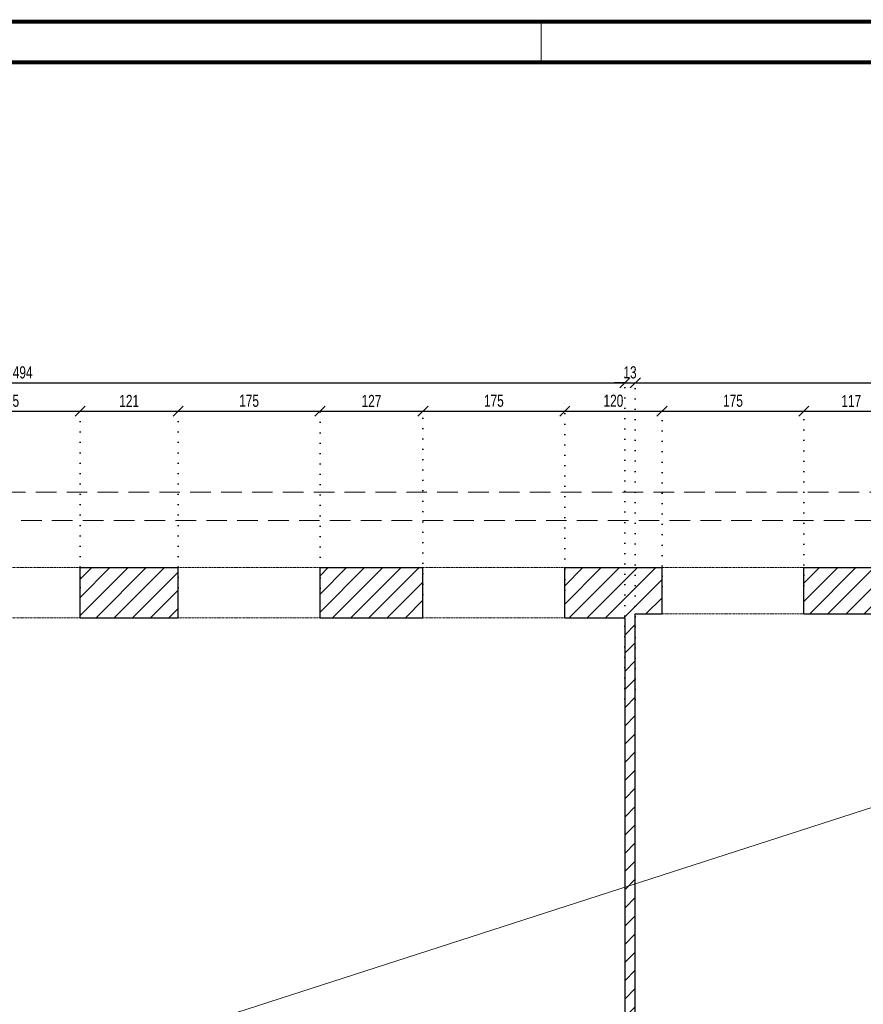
# Model space of a CAD drawing. Header units: millimetres. Extents: x 11149 to 111407, y -107619 to -23630.
# Tile 111 of 245: x 14708 to 15749, y -28345 to -27130. Entities that reach past the tile are written whole.
import ezdxf

# ---------------------------------------------------------------- set-up
doc = ezdxf.new("R2010")
doc.units = ezdxf.units.MM
doc.header["$LTSCALE"] = 2
for name, pattern in [('DOT', [6.35, 0, -6.35]), ('HIDDEN', [9.525, 6.35, -3.175]), ('HIDDENX2', [19.05, 12.7, -6.35])]:
    doc.linetypes.add(name, pattern=pattern)
doc.layers.get('0').update_dxf_attribs({"plot": 0})
doc.layers.get('Defpoints').update_dxf_attribs({"color": 1})
for name, color, linetype, lineweight in [('0_OPIS', 7, 'Continuous', 13), ('3DPLAN_A_WYSOKOŚCI ZMIANA', 144, 'HIDDENX2', 5), ('A_ściany mur', 2, 'Continuous', 30), ('e-cad_wymiary', 4, 'Continuous', 9), ('Opisy', 7, 'Continuous', 13)]:
    doc.layers.add(name, color=color, linetype=linetype, lineweight=lineweight)
doc.layers.add('3DPLAN_A_KRESKOWANIE 1', color=253, linetype='Continuous')
doc.styles.add('e-cad_1', font='arial.ttf', dxfattribs={"width": 0.7})
doc.dimstyles.new('e-cad_1_100_[cm]', dxfattribs={"dimscale": 10, "dimtxt": 1.5, "dimasz": 1.25, "dimexe": 1.25, "dimexo": 0.625, "dimgap": 0.5, "dimtad": 1, "dimdec": 0, "dimrnd": 1, "dimzin": 1, "dimtxsty": 'e-cad_1', "dimblk": 'OBLIQUE', "dimcen": 2.5, "dimclrd": 256, "dimclre": 252, "dimclrt": 7, "dimadec": 0, "dimazin": 0, "dimtfac": 1, "dimtix": 1, "dimtmove": 2, "dimatfit": 3, "dimldrblk": 'NONE', "dimfxl": 60, "dimfxlon": 1, "dimarcsym": 0})

# ---------------------------------------------------------------- blocks, each defined once
blk = doc.blocks.new('_OBLIQUE')
at = {"color": 0, "linetype": 'ByBlock', "lineweight": -2}
blk.add_line((-0.5, -0.5), (0.5, 0.5), dxfattribs=at)
blk = doc.blocks.new('*D323')
at = {"layer": 'Defpoints', "color": 0}
for p in [(14783, -27612.9), (14608, -27836.6), (14783, -27836.9)]:
    blk.add_point(p, dxfattribs=at)
at = {"layer": 'e-cad_wymiary', "color": 252, "linetype": 'DOT', "lineweight": -2}
for p, q in [((14608, -27830.4), (14608, -27600.4)), ((14783, -27830.6), (14783, -27600.4))]:
    blk.add_line(p, q, dxfattribs=at)
at = {"layer": 'e-cad_wymiary', "lineweight": -2}
blk.add_line((14608, -27612.9), (14783, -27612.9), dxfattribs=at)
at = {"layer": 'e-cad_wymiary', "lineweight": -2, "xscale": 12.5, "yscale": 12.5, "zscale": 12.5, "rotation": 180}
blk.add_blockref('_OBLIQUE', (14608, -27612.9), dxfattribs=at)
at = {"layer": 'e-cad_wymiary', "lineweight": -2, "xscale": 12.5, "yscale": 12.5, "zscale": 12.5}
blk.add_blockref('_OBLIQUE', (14783, -27612.9), dxfattribs=at)
at = {"layer": 'e-cad_wymiary', "color": 7, "insert": (14695.5, -27600.2), "char_height": 15, "attachment_point": 5, "style": 'e-cad_1'}
blk.add_mtext('175', dxfattribs=at)
blk = doc.blocks.new('_None')
blk = doc.blocks.new('*D324')
at = {"layer": 'Defpoints', "color": 0}
for p in [(14904, -27612.9), (14783, -27836.9), (14904, -27836.9)]:
    blk.add_point(p, dxfattribs=at)
at = {"layer": 'e-cad_wymiary', "color": 252, "linetype": 'DOT', "lineweight": -2}
for p, q in [((14783, -27830.6), (14783, -27600.4)), ((14904, -27830.6), (14904, -27600.4))]:
    blk.add_line(p, q, dxfattribs=at)
at = {"layer": 'e-cad_wymiary', "lineweight": -2}
blk.add_line((14783, -27612.9), (14904, -27612.9), dxfattribs=at)
at = {"layer": 'e-cad_wymiary', "lineweight": -2, "xscale": 12.5, "yscale": 12.5, "zscale": 12.5, "rotation": 180}
blk.add_blockref('_OBLIQUE', (14783, -27612.9), dxfattribs=at)
at = {"layer": 'e-cad_wymiary', "lineweight": -2, "xscale": 12.5, "yscale": 12.5, "zscale": 12.5}
blk.add_blockref('_OBLIQUE', (14904, -27612.9), dxfattribs=at)
at = {"layer": 'e-cad_wymiary', "color": 7, "insert": (14843.5, -27600.4), "char_height": 15, "attachment_point": 5, "style": 'e-cad_1'}
blk.add_mtext('121', dxfattribs=at)
blk = doc.blocks.new('*D325')
at = {"layer": 'Defpoints', "color": 0}
for p in [(15079, -27612.9), (14904, -27836.9), (15079, -27837.7)]:
    blk.add_point(p, dxfattribs=at)
at = {"layer": 'e-cad_wymiary', "color": 252, "linetype": 'DOT', "lineweight": -2}
for p, q in [((14904, -27830.6), (14904, -27600.4)), ((15079, -27831.5), (15079, -27600.4))]:
    blk.add_line(p, q, dxfattribs=at)
at = {"layer": 'e-cad_wymiary', "lineweight": -2}
blk.add_line((14904, -27612.9), (15079, -27612.9), dxfattribs=at)
at = {"layer": 'e-cad_wymiary', "lineweight": -2, "xscale": 12.5, "yscale": 12.5, "zscale": 12.5, "rotation": 180}
blk.add_blockref('_OBLIQUE', (14904, -27612.9), dxfattribs=at)
at = {"layer": 'e-cad_wymiary', "lineweight": -2, "xscale": 12.5, "yscale": 12.5, "zscale": 12.5}
blk.add_blockref('_OBLIQUE', (15079, -27612.9), dxfattribs=at)
at = {"layer": 'e-cad_wymiary', "color": 7, "insert": (14991.5, -27600.2), "char_height": 15, "attachment_point": 5, "style": 'e-cad_1'}
blk.add_mtext('175', dxfattribs=at)
blk = doc.blocks.new('*D326')
at = {"layer": 'Defpoints', "color": 0}
for p in [(15206, -27612.9), (15079, -27837.7), (15206, -27845.3)]:
    blk.add_point(p, dxfattribs=at)
at = {"layer": 'e-cad_wymiary', "color": 252, "linetype": 'DOT', "lineweight": -2}
for p, q in [((15079, -27831.5), (15079, -27600.4)), ((15206, -27839), (15206, -27600.4))]:
    blk.add_line(p, q, dxfattribs=at)
at = {"layer": 'e-cad_wymiary', "lineweight": -2}
blk.add_line((15079, -27612.9), (15206, -27612.9), dxfattribs=at)
at = {"layer": 'e-cad_wymiary', "lineweight": -2, "xscale": 12.5, "yscale": 12.5, "zscale": 12.5, "rotation": 180}
blk.add_blockref('_OBLIQUE', (15079, -27612.9), dxfattribs=at)
at = {"layer": 'e-cad_wymiary', "lineweight": -2, "xscale": 12.5, "yscale": 12.5, "zscale": 12.5}
blk.add_blockref('_OBLIQUE', (15206, -27612.9), dxfattribs=at)
at = {"layer": 'e-cad_wymiary', "color": 7, "insert": (15142.5, -27600.4), "char_height": 15, "attachment_point": 5, "style": 'e-cad_1'}
blk.add_mtext('127', dxfattribs=at)
blk = doc.blocks.new('*D327')
at = {"layer": 'Defpoints', "color": 0}
for p in [(15381, -27612.9), (15206, -27845.3), (15381, -27839.9)]:
    blk.add_point(p, dxfattribs=at)
at = {"layer": 'e-cad_wymiary', "color": 252, "linetype": 'DOT', "lineweight": -2}
for p, q in [((15206, -27839), (15206, -27600.4)), ((15381, -27833.6), (15381, -27600.4))]:
    blk.add_line(p, q, dxfattribs=at)
at = {"layer": 'e-cad_wymiary', "lineweight": -2}
blk.add_line((15206, -27612.9), (15381, -27612.9), dxfattribs=at)
at = {"layer": 'e-cad_wymiary', "lineweight": -2, "xscale": 12.5, "yscale": 12.5, "zscale": 12.5, "rotation": 180}
blk.add_blockref('_OBLIQUE', (15206, -27612.9), dxfattribs=at)
at = {"layer": 'e-cad_wymiary', "lineweight": -2, "xscale": 12.5, "yscale": 12.5, "zscale": 12.5}
blk.add_blockref('_OBLIQUE', (15381, -27612.9), dxfattribs=at)
at = {"layer": 'e-cad_wymiary', "color": 7, "insert": (15293.5, -27600.2), "char_height": 15, "attachment_point": 5, "style": 'e-cad_1'}
blk.add_mtext('175', dxfattribs=at)
blk = doc.blocks.new('*D328')
at = {"layer": 'Defpoints', "color": 0}
for p in [(15501, -27612.9), (15501, -27835.6), (15381, -27839.9)]:
    blk.add_point(p, dxfattribs=at)
at = {"layer": 'e-cad_wymiary', "color": 252, "linetype": 'DOT', "lineweight": -2}
for p, q in [((15381, -27833.6), (15381, -27600.4)), ((15501, -27829.3), (15501, -27600.4))]:
    blk.add_line(p, q, dxfattribs=at)
at = {"layer": 'e-cad_wymiary', "lineweight": -2}
blk.add_line((15381, -27612.9), (15501, -27612.9), dxfattribs=at)
at = {"layer": 'e-cad_wymiary', "lineweight": -2, "xscale": 12.5, "yscale": 12.5, "zscale": 12.5, "rotation": 180}
blk.add_blockref('_OBLIQUE', (15381, -27612.9), dxfattribs=at)
at = {"layer": 'e-cad_wymiary', "lineweight": -2, "xscale": 12.5, "yscale": 12.5, "zscale": 12.5}
blk.add_blockref('_OBLIQUE', (15501, -27612.9), dxfattribs=at)
at = {"layer": 'e-cad_wymiary', "color": 7, "insert": (15441, -27600.2), "char_height": 15, "attachment_point": 5, "style": 'e-cad_1'}
blk.add_mtext('120', dxfattribs=at)
blk = doc.blocks.new('*D329')
at = {"layer": 'Defpoints', "color": 0}
for p in [(15676, -27612.9), (15501, -27835.6), (15676, -27834.4)]:
    blk.add_point(p, dxfattribs=at)
at = {"layer": 'e-cad_wymiary', "color": 252, "linetype": 'DOT', "lineweight": -2}
for p, q in [((15501, -27829.3), (15501, -27600.4)), ((15676, -27828.1), (15676, -27600.4))]:
    blk.add_line(p, q, dxfattribs=at)
at = {"layer": 'e-cad_wymiary', "lineweight": -2}
blk.add_line((15501, -27612.9), (15676, -27612.9), dxfattribs=at)
at = {"layer": 'e-cad_wymiary', "lineweight": -2, "xscale": 12.5, "yscale": 12.5, "zscale": 12.5, "rotation": 180}
blk.add_blockref('_OBLIQUE', (15501, -27612.9), dxfattribs=at)
at = {"layer": 'e-cad_wymiary', "lineweight": -2, "xscale": 12.5, "yscale": 12.5, "zscale": 12.5}
blk.add_blockref('_OBLIQUE', (15676, -27612.9), dxfattribs=at)
at = {"layer": 'e-cad_wymiary', "color": 7, "insert": (15588.5, -27600.2), "char_height": 15, "attachment_point": 5, "style": 'e-cad_1'}
blk.add_mtext('175', dxfattribs=at)
blk = doc.blocks.new('*D330')
at = {"layer": 'Defpoints', "color": 0}
for p in [(15793, -27612.9), (15676, -27834.4), (15793, -27834.4)]:
    blk.add_point(p, dxfattribs=at)
at = {"layer": 'e-cad_wymiary', "color": 252, "linetype": 'DOT', "lineweight": -2}
for p, q in [((15676, -27828.1), (15676, -27600.4)), ((15793, -27828.1), (15793, -27600.4))]:
    blk.add_line(p, q, dxfattribs=at)
at = {"layer": 'e-cad_wymiary', "lineweight": -2}
blk.add_line((15676, -27612.9), (15793, -27612.9), dxfattribs=at)
at = {"layer": 'e-cad_wymiary', "lineweight": -2, "xscale": 12.5, "yscale": 12.5, "zscale": 12.5, "rotation": 180}
blk.add_blockref('_OBLIQUE', (15676, -27612.9), dxfattribs=at)
at = {"layer": 'e-cad_wymiary', "lineweight": -2, "xscale": 12.5, "yscale": 12.5, "zscale": 12.5}
blk.add_blockref('_OBLIQUE', (15793, -27612.9), dxfattribs=at)
at = {"layer": 'e-cad_wymiary', "color": 7, "insert": (15734.5, -27600.4), "char_height": 15, "attachment_point": 5, "style": 'e-cad_1'}
blk.add_mtext('117', dxfattribs=at)
blk = doc.blocks.new('*D344')
at = {"layer": 'Defpoints', "color": 0}
for p in [(15455, -27577.9), (15455, -27973.9), (13961, -28016.6)]:
    blk.add_point(p, dxfattribs=at)
at = {"layer": 'e-cad_wymiary', "color": 252, "linetype": 'DOT', "lineweight": -2}
for p, q in [((13961, -28010.3), (13961, -27565.4)), ((15455, -27967.7), (15455, -27565.4))]:
    blk.add_line(p, q, dxfattribs=at)
at = {"layer": 'e-cad_wymiary', "lineweight": -2}
blk.add_line((13961, -27577.9), (15455, -27577.9), dxfattribs=at)
at = {"layer": 'e-cad_wymiary', "lineweight": -2, "xscale": 12.5, "yscale": 12.5, "zscale": 12.5, "rotation": 180}
blk.add_blockref('_OBLIQUE', (13961, -27577.9), dxfattribs=at)
at = {"layer": 'e-cad_wymiary', "lineweight": -2, "xscale": 12.5, "yscale": 12.5, "zscale": 12.5}
blk.add_blockref('_OBLIQUE', (15455, -27577.9), dxfattribs=at)
at = {"layer": 'e-cad_wymiary', "color": 7, "insert": (14708, -27565.2), "char_height": 15, "attachment_point": 5, "style": 'e-cad_1'}
blk.add_mtext('1494', dxfattribs=at)
blk = doc.blocks.new('*D345')
at = {"layer": 'Defpoints', "color": 0}
for p in [(15468, -27577.9), (15455, -27973.9), (15468, -27975)]:
    blk.add_point(p, dxfattribs=at)
at = {"layer": 'e-cad_wymiary', "color": 252, "linetype": 'DOT', "lineweight": -2}
for p, q in [((15455, -27967.7), (15455, -27565.4)), ((15468, -27968.8), (15468, -27565.4))]:
    blk.add_line(p, q, dxfattribs=at)
at = {"layer": 'e-cad_wymiary', "lineweight": -2}
for p, q in [((15455, -27577.9), (15442.5, -27577.9)), ((15455, -27577.9), (15468, -27577.9)), ((15468, -27577.9), (15480.5, -27577.9))]:
    blk.add_line(p, q, dxfattribs=at)
at = {"layer": 'e-cad_wymiary', "lineweight": -2, "xscale": 12.5, "yscale": 12.5, "zscale": 12.5}
blk.add_blockref('_OBLIQUE', (15455, -27577.9), dxfattribs=at)
at = {"layer": 'e-cad_wymiary', "lineweight": -2, "xscale": 12.5, "yscale": 12.5, "zscale": 12.5, "rotation": 180}
blk.add_blockref('_OBLIQUE', (15468, -27577.9), dxfattribs=at)
at = {"layer": 'e-cad_wymiary', "color": 7, "insert": (15461.5, -27565.2), "char_height": 15, "attachment_point": 5, "style": 'e-cad_1'}
blk.add_mtext('13', dxfattribs=at)
blk = doc.blocks.new('*D346')
at = {"layer": 'Defpoints', "color": 0}
for p in [(16619, -27577.9), (16619, -27916.9), (15468, -27975)]:
    blk.add_point(p, dxfattribs=at)
at = {"layer": 'e-cad_wymiary', "color": 252, "linetype": 'DOT', "lineweight": -2}
for p, q in [((15468, -27968.8), (15468, -27565.4)), ((16619, -27910.6), (16619, -27565.4))]:
    blk.add_line(p, q, dxfattribs=at)
at = {"layer": 'e-cad_wymiary', "lineweight": -2}
blk.add_line((15468, -27577.9), (16619, -27577.9), dxfattribs=at)
at = {"layer": 'e-cad_wymiary', "lineweight": -2, "xscale": 12.5, "yscale": 12.5, "zscale": 12.5, "rotation": 180}
blk.add_blockref('_OBLIQUE', (15468, -27577.9), dxfattribs=at)
at = {"layer": 'e-cad_wymiary', "lineweight": -2, "xscale": 12.5, "yscale": 12.5, "zscale": 12.5}
blk.add_blockref('_OBLIQUE', (16619, -27577.9), dxfattribs=at)
at = {"layer": 'e-cad_wymiary', "color": 7, "insert": (16043.5, -27565.2), "char_height": 15, "attachment_point": 5, "style": 'e-cad_1'}
blk.add_mtext('1151', dxfattribs=at)

msp = doc.modelspace()

# ---------------------------------------------------------------- hatches: boundary and pattern name
at = {"layer": '3DPLAN_A_KRESKOWANIE 1'}
h = msp.add_hatch(dxfattribs=at)
h.set_pattern_fill('ANSI31', color=256, scale=5, style=0)
h.set_pattern_definition([(45, (15147.047, -29342.012), (-11.22532, 11.22532), [])])
h.paths.add_polyline_path([(15208.99, -29306.89), (15087.99, -29306.89), (15087.99, -29384.89), (15208.99, -29384.89)])
h.paths.add_polyline_path([(16677.49, -29121.89), (16623.99, -29121.89), (16623.99, -29308.89), (16290.99, -29308.89), (16290.99, -29384.89), (16677.49, -29384.89)])
h.paths.add_polyline_path([(16115.99, -29308.89), (16047.99, -29308.89), (16047.99, -29148.89), (16014.99, -29148.89), (16014.99, -29308.89), (15977.99, -29308.89), (15977.99, -29384.89), (16115.99, -29384.89)])
h.paths.add_polyline_path([(15802.99, -29308.89), (15767.99, -29308.89), (15767.99, -28746.89), (15772.99, -28746.89), (15772.99, -28712.89), (15691.99, -28712.89), (15691.99, -28642.89), (15671.99, -28642.89), (15671.99, -28710.89), (15658.99, -28710.89), (15658.99, -28746.89), (15736.99, -28746.89), (15736.99, -29058.89), (15726.99, -29058.89), (15726.99, -29069.89), (15736.99, -29069.89), (15736.99, -29306.89), (15689.99, -29306.89), (15689.99, -29384.89), (15802.99, -29384.89)])
h.paths.add_polyline_path([(16443.99, -28715.89), (16348.99, -28715.89), (16348.99, -28647.89), (16324.99, -28647.89), (16324.99, -28715.89), (16097.99, -28715.89), (16097.99, -28691.89), (16056.99, -28691.89), (16056.99, -28450.89), (16068.99, -28450.89), (16068.99, -28440.89), (16324.99, -28440.89), (16324.99, -28557.89), (16348.99, -28557.89), (16348.99, -28439.89), (16623.99, -28439.89), (16623.99, -28481.89), (16677.49, -28481.89), (16677.49, -28090.89), (16618.99, -28090.89), (16618.99, -28420.89), (15614.99, -28420.89), (15614.99, -28441.89), (15671.99, -28441.89), (15671.99, -28522.89), (15691.99, -28522.89), (15691.99, -28438.89), (16026.99, -28438.89), (16026.99, -28712.89), (15892.99, -28712.89), (15892.99, -28746.89), (16014.99, -28746.89), (16014.99, -28802.89), (16047.99, -28802.89), (16047.99, -28747.89), (16069.99, -28747.89), (16069.99, -28744.89), (16443.99, -28744.89)])
h.paths.add_polyline_path([(16677.49, -28681.89), (16623.99, -28681.89), (16623.99, -28715.89), (16533.99, -28715.89), (16533.99, -28744.89), (16623.99, -28744.89), (16623.99, -28782.89), (16677.49, -28782.89)])
h.paths.add_polyline_path([(16677.49, -28566.89), (16623.99, -28566.89), (16623.99, -28601.89), (16677.49, -28601.89)])
h.paths.add_polyline_path([(16677.49, -28867.89), (16623.99, -28867.89), (16623.99, -28916.89), (16677.49, -28916.89)])
h.paths.add_polyline_path([(16677.49, -27805.89), (15967.99, -27805.89), (15967.99, -27862.89), (16618.99, -27862.89), (16618.99, -27970.89), (16677.49, -27970.89)])
h.paths.add_polyline_path([(15500.99, -27805.89), (15380.99, -27805.89), (15380.99, -27867.89), (15454.99, -27867.89), (15454.99, -28420.89), (14450.99, -28420.89), (14450.99, -28435.89), (14331.99, -28435.89), (14331.99, -28420.89), (14227.99, -28420.89), (14227.99, -28435.89), (14207.99, -28435.89), (14207.99, -28467.89), (14230.99, -28467.89), (14230.99, -28496.89), (14276.99, -28496.89), (14276.99, -28467.89), (14827.99, -28467.89), (14827.99, -28490.89), (14866.99, -28490.89), (14866.99, -28439.89), (15420.99, -28439.89), (15420.99, -28504.89), (15467.99, -28504.89), (15467.99, -28441.89), (15494.99, -28441.89), (15494.99, -28420.89), (15467.99, -28420.89), (15467.99, -27862.89), (15500.99, -27862.89)])
h.paths.add_polyline_path([(15792.99, -27805.89), (15675.99, -27805.89), (15675.99, -27862.89), (15792.99, -27862.89)])
h.paths.add_polyline_path([(14935.99, -28756.89), (15425.99, -28756.89), (15425.99, -29306.89), (15383.99, -29306.89), (15383.99, -29384.89), (15514.99, -29384.89), (15514.99, -29306.89), (15441.99, -29306.89), (15441.99, -29069.89), (15636.99, -29069.89), (15636.99, -29058.89), (15441.99, -29058.89), (15441.99, -28772.89), (15466.99, -28772.89), (15466.99, -28746.89), (15568.99, -28746.89), (15568.99, -28710.89), (15467.99, -28710.89), (15467.99, -28677.89), (15420.99, -28677.89), (15420.99, -28720.89), (14866.99, -28720.89), (14866.99, -28640.89), (14827.99, -28640.89), (14827.99, -28721.89), (14417.99, -28721.89), (14417.99, -28756.89), (14765.99, -28756.89), (14765.99, -28833.89), (14935.99, -28833.89)])
h.paths.add_polyline_path([(14912.99, -29306.89), (14891.99, -29306.89), (14891.99, -28974.89), (14421.99, -28974.89), (14421.99, -28984.89), (14884.99, -28984.89), (14884.99, -29310.89), (14777.99, -29310.89), (14777.99, -29384.89), (14912.99, -29384.89)])
h.paths.add_polyline_path([(14602.99, -29310.89), (14487.99, -29310.89), (14487.99, -29384.89), (14602.99, -29384.89)])
h.paths.add_polyline_path([(14312.99, -29310.89), (14262.99, -29310.89), (14262.99, -28984.89), (14341.99, -28984.89), (14341.99, -28974.89), (14262.99, -28974.89), (14262.99, -28756.89), (14297.99, -28756.89), (14297.99, -28721.89), (14276.99, -28721.89), (14276.99, -28667.89), (14228.99, -28667.89), (14228.99, -28721.89), (13922.99, -28721.89), (13922.99, -28754.89), (13935.99, -28754.89), (13935.99, -28884.89), (13953.99, -28884.89), (13953.99, -28754.89), (14226.99, -28754.89), (14226.99, -29323.89), (14186.99, -29323.89), (14186.99, -29384.89), (14312.99, -29384.89)])
h.paths.add_polyline_path([(14011.99, -29323.89), (13953.99, -29323.89), (13953.99, -28979.89), (13935.99, -28979.89), (13935.99, -29320.89), (13895.99, -29320.89), (13895.99, -29384.89), (14011.99, -29384.89)])
h.paths.add_polyline_path([(13720.99, -29320.89), (13668.99, -29320.89), (13668.99, -29039.89), (13722.99, -29039.89), (13722.99, -28875.89), (13664.99, -28875.89), (13664.99, -28769.89), (13673.99, -28769.89), (13673.99, -28754.89), (13832.99, -28754.89), (13832.99, -28721.89), (13810.99, -28721.89), (13810.99, -28684.89), (13793.99, -28684.89), (13793.99, -28721.89), (13683.99, -28721.89), (13683.99, -28682.89), (13649.99, -28682.89), (13629.99, -28682.89), (13629.99, -28715.89), (13626.99, -28715.89), (13626.99, -28933.89), (13626.99, -28950.89), (13626.99, -29316.89), (13584.99, -29316.89), (13584.99, -29384.89), (13720.99, -29384.89)])
h.paths.add_polyline_path([(13668.99, -27956.89), (13700.99, -27956.89), (13700.99, -27866.89), (13703.99, -27866.89), (13703.99, -27805.89), (13681.49, -27805.89), (13681.49, -27747.89), (13559.97, -27747.89), (13559.97, -27794.89), (13623.99, -27794.89), (13623.99, -27856.89), (13640.99, -27856.89), (13640.99, -28135.89), (13216.99, -28135.89), (13216.99, -28434.89), (13209.99, -28434.89), (13209.99, -28463.89), (13216.99, -28463.89), (13305.2, -28463.89), (13305.2, -28429.89), (13252.2, -28429.89), (13252.2, -28179.89), (13371.2, -28179.89), (13371.2, -28242.89), (13424.2, -28242.89), (13424.2, -28429.89), (13395.2, -28429.89), (13395.2, -28463.89), (13521.99, -28463.89), (13521.99, -28429.89), (13434.99, -28429.89), (13434.99, -28240.89), (13487.99, -28240.89), (13487.99, -28181.89), (13633.99, -28181.89), (13633.99, -28242.89), (13633.99, -28416.89), (13620.99, -28416.89), (13620.99, -28429.89), (13611.99, -28429.89), (13611.99, -28463.89), (13629.99, -28463.89), (13629.99, -28532.89), (13649.99, -28532.89), (13649.99, -28521.89), (13683.99, -28521.89), (13683.99, -28467.89), (13793.99, -28467.89), (13793.99, -28534.89), (13810.99, -28534.89), (13810.99, -28467.89), (13836.99, -28467.89), (13836.99, -28435.89), (13668.99, -28435.89)])
h.paths.add_polyline_path([(14010.99, -27805.89), (13878.99, -27805.89), (13878.99, -27866.89), (13932.99, -27866.89), (13932.99, -28435.89), (13921.99, -28435.89), (13921.99, -28467.89), (14077.99, -28467.89), (14077.99, -28435.89), (13960.99, -28435.89), (13960.99, -27867.89), (14010.99, -27867.89)])
h.paths.add_polyline_path([(14308.99, -27805.89), (14185.99, -27805.89), (14185.99, -27867.89), (14308.99, -27867.89)])
h.paths.add_polyline_path([(14607.99, -27805.89), (14483.99, -27805.89), (14483.99, -27867.89), (14607.99, -27867.89)])
h.paths.add_polyline_path([(14903.99, -27805.89), (14782.99, -27805.89), (14782.99, -27867.89), (14903.99, -27867.89)])
h.paths.add_polyline_path([(15205.99, -27805.89), (15078.99, -27805.89), (15078.99, -27867.89), (15205.99, -27867.89)])
h.paths.add_polyline_path([(12480.84, -29301.89), (12411.84, -29301.89), (12411.84, -28913.89), (12510.99, -28913.89), (12510.99, -28896.89), (12411.99, -28896.89), (12411.99, -28889.89), (12391.99, -28889.89), (12391.99, -29317.89), (11837.99, -29317.89), (11837.99, -29070.89), (11781.49, -29070.89), (11781.49, -29384.89), (12480.84, -29384.89)])
h.paths.add_polyline_path([(12297.99, -28133.89), (11825.99, -28133.89), (11825.99, -28063.89), (11774.49, -28063.89), (11774.49, -28175.39), (11826.99, -28175.39), (11826.99, -28139.89), (12297.99, -28139.89)])
h.paths.add_polyline_path([(11825.99, -27851.89), (12410.99, -27851.89), (12410.99, -28133.89), (12387.99, -28133.89), (12387.99, -28139.89), (12410.99, -28139.89), (12410.99, -28286.89), (12426.99, -28286.89), (12426.99, -28228.89), (12531.99, -28228.89), (12531.99, -28218.89), (12420.99, -28218.89), (12420.99, -28006.89), (12456.99, -28006.89), (12456.99, -27863.89), (12456.99, -27805.89), (11774.49, -27805.89), (11774.49, -27888.89), (11825.99, -27888.89)])
h.paths.add_polyline_path([(12769.99, -27805.89), (12661.49, -27805.89), (12626.99, -27805.89), (12626.99, -27863.89), (12769.99, -27863.89)])
h.paths.add_polyline_path([(13027.49, -27747.89), (13027.49, -27805.89), (13026.62, -27805.89), (12939.99, -27805.89), (12939.99, -27832.39), (12939.99, -27837.39), (12939.99, -27863.89), (12939.99, -27933.89), (12975.99, -27933.89), (12975.99, -28098.89), (12975.99, -28116.34), (12975.99, -28218.89), (12778.19, -28218.89), (12768.19, -28218.89), (12669.19, -28218.89), (12631.99, -28218.89), (12631.99, -28220.23), (12631.99, -28227.55), (12631.99, -28228.89), (12648.99, -28228.89), (12648.99, -28462.89), (12689.46, -28462.89), (12694.99, -28462.89), (12694.99, -28448.19), (12694.99, -28441.59), (12694.99, -28426.89), (12689.46, -28426.89), (12667.99, -28426.89), (12667.99, -28375.66), (12667.99, -28325.66), (12667.99, -28237.89), (12842.99, -28237.89), (12851.99, -28237.89), (12979.99, -28237.89), (12979.99, -28266.81), (12979.99, -28305.03), (12979.99, -28326.89), (12979.99, -28339.89), (12979.99, -28368.31), (12979.99, -28406.53), (12979.99, -28426.89), (12851.99, -28426.89), (12842.99, -28426.89), (12784.99, -28426.89), (12784.99, -28441.59), (12784.99, -28448.19), (12784.99, -28462.89), (12784.99, -28541.89), (12789.73, -28541.89), (12797.24, -28541.89), (12801.99, -28541.89), (12801.99, -28461.89), (12922.99, -28461.89), (12937.99, -28461.89), (12937.99, -28505.89), (13026.62, -28505.89), (13030.99, -28505.89), (13030.99, -28463.89), (13089.99, -28463.89), (13089.99, -28452.39), (13089.99, -28446.38), (13089.99, -28434.89), (13070.99, -28434.89), (13070.99, -28421.89), (13057.99, -28421.89), (13057.99, -27857.89), (13067.99, -27857.89), (13067.99, -27794.89), (13073.99, -27794.89), (13073.99, -27747.89), (13062.49, -27747.89)])
h.paths.add_polyline_path([(13212, -27747.89), (13444.97, -27747.89), (13444.97, -27767.89), (13444.97, -27772.89), (13444.97, -27794.89), (13312.02, -27794.89), (13301.84, -27794.89), (13199.99, -27794.89), (13199.99, -27747.89)])
h.paths.add_polyline_path([(12783.84, -29301.89), (12725.84, -29301.89), (12725.84, -28870.89), (12709.99, -28870.89), (12709.99, -28896.89), (12609.99, -28896.89), (12609.99, -28913.89), (12709.84, -28913.89), (12709.84, -29301.89), (12653.84, -29301.89), (12653.84, -29384.89), (12783.84, -29384.89)])
h.paths.add_polyline_path([(13499.99, -29316.89), (13465.99, -29316.89), (13465.99, -29245.89), (13459.99, -29245.89), (13459.99, -29229.89), (13436.49, -29229.89), (13433.49, -29229.89), (13433.49, -29384.89), (13499.99, -29384.89)])
h.paths.add_polyline_path([(13076.99, -28849.89), (13049.99, -28849.89), (13049.99, -28933.89), (13096.99, -28933.89), (13096.99, -29041.89), (13049.99, -29041.89), (13049.99, -29319.89), (13104.99, -29319.89), (13104.99, -29384.89), (12956.84, -29384.89), (12956.84, -29301.89), (12994.84, -29301.89), (12994.84, -28922.89), (12952.84, -28922.89), (12952.84, -28790.89), (12994.84, -28790.89), (12994.84, -28731.89), (12725.84, -28731.89), (12725.84, -28772.89), (12709.99, -28772.89), (12709.99, -28746.89), (12685.99, -28746.89), (12685.99, -28715.89), (12784.99, -28715.89), (12784.99, -28691.89), (12801.99, -28691.89), (12801.99, -28715.89), (12937.99, -28715.89), (12937.99, -28683.89), (13030.99, -28683.89), (13030.99, -28716.89), (13076.99, -28716.89), (13076.99, -28832.89)])
h.paths.add_polyline_path([(13227.99, -29319.89), (13187.99, -29319.89), (13187.99, -29384.89), (13289.49, -29384.89), (13289.49, -29229.89), (13286.49, -29229.89), (13286.49, -29223.89), (13286.49, -29062.89), (13286.49, -29056.89), (13274.99, -29056.89), (13274.99, -29029.93), (13246.99, -29029.93), (13246.99, -29169.89), (13236.99, -29169.89), (13236.99, -29242.89), (13227.99, -29242.89)])
h.paths.add_polyline_path([(12383.99, -28455.89), (12401.99, -28455.81), (12401.99, -28523.89), (12426.99, -28523.89), (12426.99, -28376.89), (12410.99, -28376.89), (12410.99, -28408.89), (12393.99, -28408.89), (12393.99, -28418.89), (11826.99, -28418.89), (11826.99, -28350.39), (11774.49, -28350.39), (11774.49, -28429.89), (11562.49, -28429.89), (11562.49, -28493.89), (11595.99, -28493.89), (11595.99, -28452.89), (11776.99, -28452.89), (11776.99, -28490.89), (11826.99, -28490.89), (11826.99, -28455.89)])
h.paths.add_polyline_path([(12401.99, -28658.89), (12401.99, -28679.89), (12383.99, -28679.89), (12341.99, -28679.89), (12341.99, -28709.89), (11826.99, -28709.89), (11826.99, -28670.89), (11776.99, -28670.89), (11776.99, -28709.89), (11595.99, -28709.89), (11595.99, -28673.89), (11562.49, -28673.89), (11562.49, -28763.89), (11781.49, -28763.89), (11781.49, -28800.89), (11837.99, -28800.89), (11837.99, -28746.89), (12391.99, -28746.89), (12391.99, -28790.89), (12411.99, -28790.89), (12411.99, -28762.89), (12427.99, -28762.89), (12427.99, -28746.89), (12568.99, -28746.89), (12568.99, -28715.89), (12455.99, -28715.89), (12455.99, -28670.89), (12426.99, -28670.89), (12426.99, -28658.89)])

# ---------------------------------------------------------------- linework, layer by layer
at = {"layer": '0_OPIS'}
msp.add_line((15351.87, -27182.55), (15351.87, -27132.55), dxfattribs=at)
at = {"layer": '0_OPIS', "const_width": 5}
for points in [[(11151.87, -27132.55), (17451.87, -27132.55), (17451.87, -30102.55), (11151.87, -30102.55)], [(11451.87, -27182.55), (17401.87, -27182.55), (17401.87, -30052.55), (11451.87, -30052.55)]]:
    msp.add_lwpolyline(points, close=True, dxfattribs=at)
at = {"layer": '3DPLAN_A_WYSOKOŚCI ZMIANA'}
for p, q in [((13242.49, -27712.89), (16712.49, -27712.89)), ((13681.49, -27747.89), (16677.49, -27747.89))]:
    msp.add_line(p, q, dxfattribs=at)
at = {"layer": 'A_ściany mur', "color": 4, "linetype": 'HIDDEN', "lineweight": 5, "ltscale": 0.1}
for p, q in [((14607.99, -27805.89), (14782.99, -27805.89)), ((14903.99, -27805.89), (15078.99, -27805.89)), ((15205.99, -27805.89), (15380.99, -27805.89)), ((15500.99, -27805.89), (15675.99, -27805.89)), ((14607.99, -27867.89), (14782.99, -27867.89)), ((14903.99, -27867.89), (15078.99, -27867.89)), ((15205.99, -27867.89), (15380.99, -27867.89)), ((15500.99, -27862.89), (15675.99, -27862.89))]:
    msp.add_line(p, q, dxfattribs=at)
at = {"layer": 'A_ściany mur', "ltscale": 0.1}
for p, q in [((14782.99, -27867.89), (14782.99, -27805.89)), ((14782.99, -27805.89), (14903.99, -27805.89)), ((14903.99, -27867.89), (14903.99, -27805.89)), ((15078.99, -27867.89), (15078.99, -27805.89)), ((15078.99, -27805.89), (15205.99, -27805.89)), ((15205.99, -27867.89), (15205.99, -27805.89)), ((15380.99, -27867.89), (15380.99, -27805.89)), ((15380.99, -27805.89), (15500.99, -27805.89)), ((15500.99, -27862.89), (15500.99, -27805.89)), ((15675.99, -27862.89), (15675.99, -27805.89)), ((15675.99, -27805.89), (15792.99, -27805.89)), ((14782.99, -27867.89), (14903.99, -27867.89)), ((15078.99, -27867.89), (15205.99, -27867.89)), ((15380.99, -27867.89), (15454.99, -27867.89)), ((15454.99, -27867.89), (15454.99, -28420.89)), ((15467.99, -28420.89), (15467.99, -27862.89)), ((15467.99, -27862.89), (15500.99, -27862.89)), ((15675.99, -27862.89), (15792.99, -27862.89))]:
    msp.add_line(p, q, dxfattribs=at)
at = {"layer": 'Opisy'}
msp.add_line((11781.49, -29384.89), (16677.49, -27805.89), dxfattribs=at)

# ---------------------------------------------------------------- dimensions: what is measured, and where the dimension line sits
at = {"layer": 'e-cad_wymiary'}
for base, p1, p2, picture, middle in [((15454.99, -27577.89), (13960.99, -28016.59), (15454.99, -27973.95), '*D344', (14707.99, -27565.23)), ((15467.99, -27577.89), (15454.99, -27973.95), (15467.99, -27975.03), '*D345', (15461.49, -27565.23)), ((16618.99, -27577.89), (15467.99, -27975.03), (16618.99, -27916.89), '*D346', (16043.49, -27565.23)), ((14782.99, -27612.89), (14607.99, -27836.65), (14782.99, -27836.89), '*D323', (14695.49, -27600.23)), ((14903.99, -27612.89), (14782.99, -27836.89), (14903.99, -27836.89), '*D324', (14843.49, -27600.36)), ((15078.99, -27612.89), (14903.99, -27836.89), (15078.99, -27837.73), '*D325', (14991.49, -27600.23)), ((15205.99, -27612.89), (15078.99, -27837.73), (15205.99, -27845.29), '*D326', (15142.49, -27600.36)), ((15380.99, -27612.89), (15205.99, -27845.29), (15380.99, -27839.89), '*D327', (15293.49, -27600.23)), ((15500.99, -27612.89), (15380.99, -27839.89), (15500.99, -27835.57), '*D328', (15440.99, -27600.23)), ((15675.99, -27612.89), (15500.99, -27835.57), (15675.99, -27834.39), '*D329', (15588.49, -27600.23)), ((15792.99, -27612.89), (15675.99, -27834.39), (15792.99, -27834.39), '*D330', (15734.49, -27600.36))]:
    dim = msp.add_linear_dim(base=base, p1=p1, p2=p2, dimstyle='e-cad_1_100_[cm]', dxfattribs=at)
    dim.commit()
    dim.dimension.update_dxf_attribs({"geometry": picture, "text_midpoint": middle})

doc.saveas('drawing.dxf')
